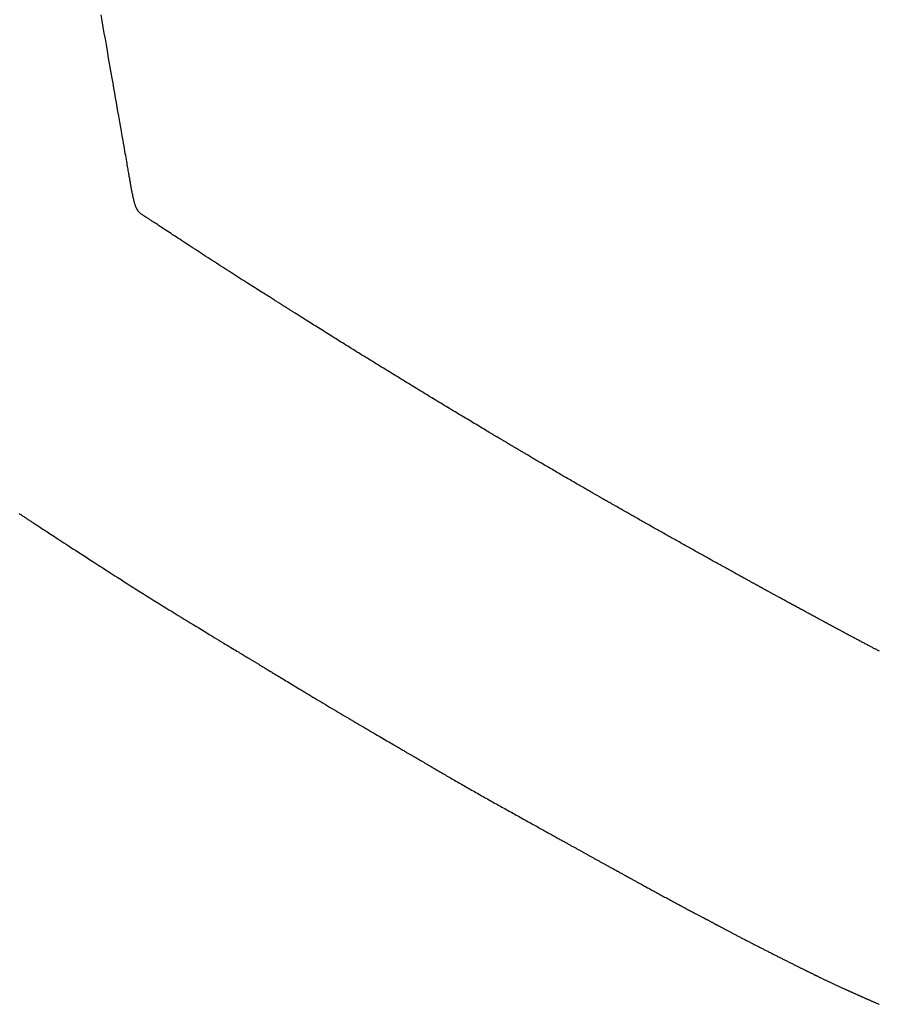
# Model space of a CAD drawing. Header units: millimetres. Extents: x -4577 to 1032787, y -66234 to 201209.
# Tile 126 of 256: x 4373.47 to 4375.92, y -8949.46 to -8946.66. Entities that reach past the tile are written whole.
import ezdxf

# ---------------------------------------------------------------- set-up
doc = ezdxf.new("R2010")
doc.units = ezdxf.units.MM
doc.linetypes.add('510_5_2OG_ELT_1004$0$11-07-22_DS_2OG$0$AUSGEZOGEN', pattern=[0])
doc.layers.add('510_5_2OG_ELT_1004$0$11-07-22_DS_2OG$0$EBENE_1', color=8, linetype='510_5_2OG_ELT_1004$0$11-07-22_DS_2OG$0$AUSGEZOGEN')

# ---------------------------------------------------------------- blocks, each defined once
blk = doc.blocks.new('510_5_2OG_ELT_1004')
at = {"layer": '510_5_2OG_ELT_1004$0$11-07-22_DS_2OG$0$EBENE_1'}
for points in [[(4373.4707, -8948.0126), (4373.4729, -8948.0141), (4373.4751, -8948.0155), (4373.4773, -8948.0169), (4373.4794, -8948.0183), (4373.4815, -8948.0197), (4373.4836, -8948.021), (4373.4856, -8948.0223), (4373.4876, -8948.0236), (4373.4896, -8948.0249), (4373.4916, -8948.0262), (4373.4935, -8948.0275), (4373.4955, -8948.0288), (4373.4975, -8948.0301), (4373.4996, -8948.0315), (4373.5016, -8948.0328), (4373.5037, -8948.0342), (4373.5059, -8948.0356), (4373.5081, -8948.037), (4373.5104, -8948.0385), (4373.5127, -8948.04), (4373.5151, -8948.0416), (4373.5176, -8948.0432), (4373.5202, -8948.0449), (4373.5229, -8948.0467), (4373.5257, -8948.0485), (4373.5287, -8948.0504), (4373.5317, -8948.0524), (4373.5349, -8948.0545), (4373.5382, -8948.0566), (4373.5417, -8948.0589), (4373.5454, -8948.0613), (4373.5492, -8948.0637), (4373.5531, -8948.0663), (4373.5573, -8948.069), (4373.5616, -8948.0719), (4373.5662, -8948.0748), (4373.5709, -8948.0779), (4373.5759, -8948.0811), (4373.581, -8948.0845), (4373.5864, -8948.088), (4373.5921, -8948.0917), (4373.5979, -8948.0955), (4373.604, -8948.0995), (4373.6103, -8948.1036), (4373.6168, -8948.1078), (4373.6235, -8948.1122), (4373.6304, -8948.1167), (4373.6375, -8948.1213), (4373.6447, -8948.126), (4373.6521, -8948.1308), (4373.6597, -8948.1357), (4373.6674, -8948.1407), (4373.6753, -8948.1458), (4373.6833, -8948.1509), (4373.6915, -8948.1562), (4373.6997, -8948.1615), (4373.7081, -8948.1669), (4373.7165, -8948.1723), (4373.7251, -8948.1778), (4373.7338, -8948.1834), (4373.7425, -8948.189), (4373.7513, -8948.1946), (4373.7602, -8948.2003), (4373.7692, -8948.206), (4373.7782, -8948.2117), (4373.7872, -8948.2174), (4373.7963, -8948.2232), (4373.8054, -8948.2289), (4373.8146, -8948.2347), (4373.8237, -8948.2404), (4373.8329, -8948.2462), (4373.842, -8948.2519), (4373.8511, -8948.2576), (4373.8603, -8948.2633), (4373.8694, -8948.269), (4373.8784, -8948.2746), (4373.8874, -8948.2801), (4373.8964, -8948.2857), (4373.9053, -8948.2912), (4373.9141, -8948.2966), (4373.9228, -8948.302), (4373.9315, -8948.3073), (4373.94, -8948.3125), (4373.9484, -8948.3177), (4373.9568, -8948.3228), (4373.965, -8948.3278), (4373.973, -8948.3327), (4373.981, -8948.3375), (4373.9887, -8948.3423), (4373.9963, -8948.3469), (4374.0038, -8948.3514), (4374.011, -8948.3558), (4374.0181, -8948.3601), (4374.025, -8948.3643), (4374.0317, -8948.3683), (4374.0382, -8948.3723), (4374.0444, -8948.376), (4374.0504, -8948.3797), (4374.0562, -8948.3832), (4374.0617, -8948.3865), (4374.067, -8948.3897), (4374.072, -8948.3928), (4374.0768, -8948.3957), (4374.0814, -8948.3984), (4374.0857, -8948.401), (4374.0899, -8948.4035), (4374.0938, -8948.4059), (4374.0975, -8948.4082), (4374.101, -8948.4103), (4374.1044, -8948.4123), (4374.1076, -8948.4142), (4374.1106, -8948.4161), (4374.1135, -8948.4178), (4374.1162, -8948.4195), (4374.1188, -8948.421), (4374.1212, -8948.4225), (4374.1236, -8948.4239), (4374.1258, -8948.4253), (4374.1279, -8948.4266), (4374.13, -8948.4278), (4374.1319, -8948.429), (4374.1338, -8948.4301), (4374.1356, -8948.4312), (4374.1373, -8948.4322), (4374.139, -8948.4333), (4374.1407, -8948.4343), (4374.1423, -8948.4352), (4374.1439, -8948.4362), (4374.1454, -8948.4371), (4374.147, -8948.4381), (4374.1486, -8948.439), (4374.1501, -8948.44), (4374.1517, -8948.4409), (4374.1533, -8948.4419), (4374.1549, -8948.4429), (4374.1565, -8948.4439), (4374.1582, -8948.4449), (4374.1599, -8948.4459), (4374.1617, -8948.447), (4374.1635, -8948.448), (4374.1653, -8948.4492), (4374.1672, -8948.4503), (4374.1691, -8948.4515), (4374.1712, -8948.4527), (4374.1733, -8948.454), (4374.1754, -8948.4553), (4374.1777, -8948.4567), (4374.18, -8948.4581), (4374.1825, -8948.4595), (4374.185, -8948.4611), (4374.1876, -8948.4627), (4374.1903, -8948.4643), (4374.1932, -8948.466), (4374.1961, -8948.4678), (4374.1992, -8948.4697), (4374.2024, -8948.4716), (4374.2058, -8948.4736), (4374.2093, -8948.4757), (4374.2129, -8948.4779), (4374.2167, -8948.4802), (4374.2206, -8948.4826), (4374.2246, -8948.485), (4374.2288, -8948.4876), (4374.2332, -8948.4902), (4374.2377, -8948.4929), (4374.2423, -8948.4957), (4374.247, -8948.4986), (4374.2518, -8948.5015), (4374.2568, -8948.5045), (4374.2619, -8948.5075), (4374.267, -8948.5106), (4374.2723, -8948.5138), (4374.2776, -8948.517), (4374.2831, -8948.5203), (4374.2886, -8948.5237), (4374.2942, -8948.527), (4374.2999, -8948.5304), (4374.3056, -8948.5339), (4374.3114, -8948.5374), (4374.3173, -8948.5409), (4374.3232, -8948.5444), (4374.3291, -8948.548), (4374.3351, -8948.5516), (4374.3412, -8948.5552), (4374.3472, -8948.5588), (4374.3533, -8948.5625), (4374.3594, -8948.5661), (4374.3656, -8948.5698), (4374.3717, -8948.5734), (4374.3779, -8948.5771), (4374.384, -8948.5807), (4374.3902, -8948.5844), (4374.3963, -8948.588), (4374.4024, -8948.5916), (4374.4085, -8948.5952), (4374.4146, -8948.5988), (4374.4207, -8948.6024), (4374.4267, -8948.6059), (4374.4326, -8948.6095), (4374.4386, -8948.6129), (4374.4444, -8948.6164), (4374.4502, -8948.6198), (4374.4559, -8948.6232), (4374.4616, -8948.6265), (4374.4672, -8948.6298), (4374.4727, -8948.633), (4374.4781, -8948.6361), (4374.4834, -8948.6393), (4374.4886, -8948.6423), (4374.4937, -8948.6453), (4374.4987, -8948.6482), (4374.5035, -8948.651), (4374.5083, -8948.6538), (4374.5129, -8948.6565), (4374.5173, -8948.6591), (4374.5217, -8948.6616), (4374.5259, -8948.6641), (4374.5299, -8948.6664), (4374.5338, -8948.6687), (4374.5375, -8948.6709), (4374.541, -8948.6729), (4374.5444, -8948.6749), (4374.5476, -8948.6768), (4374.5507, -8948.6786), (4374.5536, -8948.6803), (4374.5563, -8948.6819), (4374.559, -8948.6834), (4374.5615, -8948.6849), (4374.5639, -8948.6863), (4374.5661, -8948.6876), (4374.5683, -8948.6888), (4374.5703, -8948.69), (4374.5722, -8948.6912), (4374.5741, -8948.6922), (4374.5758, -8948.6933), (4374.5775, -8948.6942), (4374.5791, -8948.6951), (4374.5806, -8948.696), (4374.582, -8948.6969), (4374.5834, -8948.6977), (4374.5847, -8948.6984), (4374.586, -8948.6992), (4374.5872, -8948.6999), (4374.5884, -8948.7006), (4374.5895, -8948.7013), (4374.5907, -8948.7019), (4374.5918, -8948.7026), (4374.5928, -8948.7032), (4374.5939, -8948.7038), (4374.595, -8948.7044), (4374.596, -8948.7051), (4374.5971, -8948.7057), (4374.5982, -8948.7063), (4374.5993, -8948.7069), (4374.6004, -8948.7076), (4374.6015, -8948.7082), (4374.6026, -8948.7089), (4374.6038, -8948.7096), (4374.6049, -8948.7103), (4374.6062, -8948.711), (4374.6074, -8948.7117), (4374.6087, -8948.7124), (4374.61, -8948.7132), (4374.6114, -8948.714), (4374.6128, -8948.7148), (4374.6143, -8948.7157), (4374.6158, -8948.7166), (4374.6173, -8948.7175), (4374.619, -8948.7184), (4374.6207, -8948.7194), (4374.6224, -8948.7205), (4374.6243, -8948.7215), (4374.6262, -8948.7226), (4374.6282, -8948.7238), (4374.6302, -8948.725), (4374.6324, -8948.7263), (4374.6346, -8948.7276), (4374.6369, -8948.7289), (4374.6393, -8948.7303), (4374.6418, -8948.7318), (4374.6444, -8948.7333), (4374.6471, -8948.7349), (4374.6499, -8948.7365), (4374.6528, -8948.7382), (4374.6558, -8948.7399), (4374.6589, -8948.7417), (4374.662, -8948.7436), (4374.6652, -8948.7454), (4374.6685, -8948.7473), (4374.6719, -8948.7493), (4374.6753, -8948.7513), (4374.6788, -8948.7533), (4374.6823, -8948.7554), (4374.6859, -8948.7575), (4374.6896, -8948.7596), (4374.6933, -8948.7618), (4374.6971, -8948.7639), (4374.7009, -8948.7661), (4374.7047, -8948.7684), (4374.7086, -8948.7706), (4374.7125, -8948.7729), (4374.7165, -8948.7751), (4374.7204, -8948.7774), (4374.7244, -8948.7797), (4374.7285, -8948.782), (4374.7325, -8948.7843), (4374.7366, -8948.7867), (4374.7406, -8948.789), (4374.7447, -8948.7913), (4374.7488, -8948.7937), (4374.7529, -8948.796), (4374.7569, -8948.7983), (4374.761, -8948.8006), (4374.7651, -8948.8029), (4374.7692, -8948.8053), (4374.7733, -8948.8076), (4374.7774, -8948.8099), (4374.7815, -8948.8122), (4374.7855, -8948.8145), (4374.7896, -8948.8168), (4374.7937, -8948.8191), (4374.7978, -8948.8214), (4374.8019, -8948.8237), (4374.806, -8948.826), (4374.8101, -8948.8283), (4374.8142, -8948.8306), (4374.8183, -8948.8329), (4374.8224, -8948.8352), (4374.8265, -8948.8375), (4374.8306, -8948.8397), (4374.8347, -8948.842), (4374.8388, -8948.8443), (4374.8429, -8948.8466), (4374.847, -8948.8489), (4374.8511, -8948.8512), (4374.8552, -8948.8535), (4374.8593, -8948.8558), (4374.8634, -8948.858), (4374.8675, -8948.8603), (4374.8716, -8948.8626), (4374.8757, -8948.8649), (4374.8798, -8948.8672), (4374.8839, -8948.8695), (4374.888, -8948.8717), (4374.8921, -8948.874), (4374.8961, -8948.8763), (4374.9002, -8948.8785), (4374.9042, -8948.8808), (4374.9082, -8948.883), (4374.9122, -8948.8852), (4374.9162, -8948.8874), (4374.9201, -8948.8896), (4374.9241, -8948.8918), (4374.9279, -8948.894), (4374.9318, -8948.8961), (4374.9356, -8948.8982), (4374.9394, -8948.9003), (4374.9431, -8948.9024), (4374.9468, -8948.9045), (4374.9504, -8948.9065), (4374.954, -8948.9085), (4374.9575, -8948.9105), (4374.961, -8948.9124), (4374.9645, -8948.9143), (4374.9678, -8948.9162), (4374.9711, -8948.918), (4374.9744, -8948.9198), (4374.9776, -8948.9216), (4374.9807, -8948.9233), (4374.9837, -8948.925), (4374.9867, -8948.9267), (4374.9896, -8948.9283), (4374.9924, -8948.9299), (4374.9952, -8948.9314), (4374.9979, -8948.9329), (4375.0005, -8948.9344), (4375.0031, -8948.9358), (4375.0056, -8948.9372), (4375.0081, -8948.9386), (4375.0105, -8948.9399), (4375.0129, -8948.9413), (4375.0152, -8948.9425), (4375.0175, -8948.9438), (4375.0197, -8948.9451), (4375.0219, -8948.9463), (4375.0241, -8948.9475), (4375.0262, -8948.9487), (4375.0283, -8948.9498), (4375.0304, -8948.951), (4375.0324, -8948.9521), (4375.0345, -8948.9532), (4375.0365, -8948.9543), (4375.0384, -8948.9554), (4375.0404, -8948.9565), (4375.0423, -8948.9576), (4375.0443, -8948.9587), (4375.0462, -8948.9598), (4375.0481, -8948.9608), (4375.05, -8948.9619), (4375.0519, -8948.9629), (4375.0538, -8948.964), (4375.0558, -8948.9651), (4375.0577, -8948.9661), (4375.0596, -8948.9672), (4375.0615, -8948.9682), (4375.0634, -8948.9693), (4375.0653, -8948.9704), (4375.0672, -8948.9714), (4375.0691, -8948.9725), (4375.071, -8948.9735), (4375.0729, -8948.9746), (4375.0748, -8948.9757), (4375.0768, -8948.9767), (4375.0787, -8948.9778), (4375.0806, -8948.9788), (4375.0825, -8948.9799), (4375.0844, -8948.9809), (4375.0863, -8948.982), (4375.0882, -8948.9831), (4375.0901, -8948.9841), (4375.092, -8948.9852), (4375.0939, -8948.9862), (4375.0958, -8948.9873), (4375.0978, -8948.9883), (4375.0997, -8948.9894), (4375.1016, -8948.9905), (4375.1035, -8948.9915), (4375.1054, -8948.9926), (4375.1073, -8948.9936), (4375.1092, -8948.9947), (4375.1111, -8948.9957), (4375.113, -8948.9968), (4375.1149, -8948.9978), (4375.1168, -8948.9989), (4375.1187, -8948.9999), (4375.1206, -8949.001), (4375.1225, -8949.002), (4375.1244, -8949.0031), (4375.1263, -8949.0041), (4375.1281, -8949.0051), (4375.13, -8949.0061), (4375.1318, -8949.0071), (4375.1336, -8949.0081), (4375.1354, -8949.0091), (4375.1372, -8949.0101), (4375.1389, -8949.011), (4375.1406, -8949.012), (4375.1424, -8949.0129), (4375.144, -8949.0139), (4375.1457, -8949.0148), (4375.1474, -8949.0157), (4375.149, -8949.0166), (4375.1505, -8949.0174), (4375.1521, -8949.0183), (4375.1536, -8949.0191), (4375.1551, -8949.0199), (4375.1566, -8949.0207), (4375.158, -8949.0215), (4375.1594, -8949.0223), (4375.1607, -8949.023), (4375.162, -8949.0237), (4375.1633, -8949.0244), (4375.1645, -8949.0251), (4375.1657, -8949.0258), (4375.1669, -8949.0264), (4375.168, -8949.027), (4375.1691, -8949.0276), (4375.1702, -8949.0282), (4375.1712, -8949.0288), (4375.1722, -8949.0293), (4375.1732, -8949.0299), (4375.1742, -8949.0304), (4375.1751, -8949.0309), (4375.176, -8949.0314), (4375.1778, -8949.0324), (4375.1795, -8949.0333), (4375.1811, -8949.0342), (4375.1827, -8949.0351), (4375.1842, -8949.0359), (4375.1857, -8949.0368), (4375.1872, -8949.0376), (4375.1887, -8949.0384), (4375.1902, -8949.0392), (4375.1917, -8949.04), (4375.1932, -8949.0409), (4375.1948, -8949.0418), (4375.1966, -8949.0427), (4375.1975, -8949.0432), (4375.1984, -8949.0437), (4375.1994, -8949.0443), (4375.2004, -8949.0448), (4375.2014, -8949.0454), (4375.2025, -8949.046), (4375.2036, -8949.0466), (4375.2048, -8949.0473), (4375.2061, -8949.0479), (4375.2074, -8949.0487), (4375.2087, -8949.0494), (4375.2101, -8949.0502), (4375.2116, -8949.051), (4375.2132, -8949.0518), (4375.2148, -8949.0527), (4375.2165, -8949.0537), (4375.2183, -8949.0546), (4375.2201, -8949.0557), (4375.222, -8949.0567), (4375.2241, -8949.0578), (4375.2262, -8949.059), (4375.2284, -8949.0602), (4375.2306, -8949.0614), (4375.233, -8949.0627), (4375.2354, -8949.0641), (4375.2379, -8949.0654), (4375.2405, -8949.0669), (4375.2431, -8949.0683), (4375.2459, -8949.0698), (4375.2486, -8949.0713), (4375.2514, -8949.0729), (4375.2543, -8949.0744), (4375.2573, -8949.076), (4375.2603, -8949.0777), (4375.2633, -8949.0793), (4375.2664, -8949.081), (4375.2695, -8949.0827), (4375.2727, -8949.0845), (4375.2759, -8949.0862), (4375.2791, -8949.088), (4375.2824, -8949.0897), (4375.2856, -8949.0915), (4375.289, -8949.0933), (4375.2923, -8949.0951), (4375.2956, -8949.097), (4375.299, -8949.0988), (4375.3024, -8949.1006), (4375.3058, -8949.1025), (4375.3092, -8949.1043), (4375.3126, -8949.1061), (4375.316, -8949.108), (4375.3194, -8949.1098), (4375.3228, -8949.1116), (4375.3261, -8949.1135), (4375.3295, -8949.1153), (4375.3329, -8949.1171), (4375.3362, -8949.1189), (4375.3395, -8949.1206), (4375.3428, -8949.1224), (4375.3461, -8949.1242), (4375.3494, -8949.1259), (4375.3526, -8949.1276), (4375.3558, -8949.1293), (4375.3589, -8949.131), (4375.362, -8949.1326), (4375.365, -8949.1343), (4375.368, -8949.1359), (4375.371, -8949.1375), (4375.3739, -8949.139), (4375.3767, -8949.1405), (4375.3795, -8949.142), (4375.3823, -8949.1434), (4375.3849, -8949.1449), (4375.3875, -8949.1462), (4375.39, -8949.1476), (4375.3925, -8949.1489), (4375.3948, -8949.1501), (4375.3971, -8949.1513), (4375.3993, -8949.1525), (4375.4014, -8949.1536), (4375.4035, -8949.1547), (4375.4054, -8949.1557), (4375.4073, -8949.1567), (4375.4091, -8949.1577), (4375.4108, -8949.1586), (4375.4124, -8949.1594), (4375.4139, -8949.1603), (4375.4154, -8949.1611), (4375.4169, -8949.1618), (4375.4182, -8949.1625), (4375.4195, -8949.1632), (4375.4208, -8949.1639), (4375.4219, -8949.1645), (4375.4231, -8949.1651), (4375.4242, -8949.1657), (4375.4252, -8949.1663), (4375.4262, -8949.1668), (4375.4272, -8949.1673), (4375.4281, -8949.1678), (4375.4299, -8949.1687), (4375.4316, -8949.1696), (4375.4331, -8949.1705), (4375.4346, -8949.1713), (4375.4361, -8949.1721), (4375.4376, -8949.1728), (4375.4391, -8949.1736), (4375.4406, -8949.1744), (4375.4421, -8949.1752), (4375.4437, -8949.176), (4375.4453, -8949.1769), (4375.4479, -8949.1783), (4375.4487, -8949.1788), (4375.4497, -8949.1792), (4375.4506, -8949.1797), (4375.4516, -8949.1803), (4375.4526, -8949.1808), (4375.4536, -8949.1813), (4375.4547, -8949.1819), (4375.4558, -8949.1825), (4375.4569, -8949.1831), (4375.4581, -8949.1837), (4375.4593, -8949.1843), (4375.4605, -8949.185), (4375.4618, -8949.1857), (4375.4631, -8949.1864), (4375.4645, -8949.1871), (4375.4659, -8949.1879), (4375.4674, -8949.1886), (4375.4689, -8949.1894), (4375.4704, -8949.1903), (4375.472, -8949.1911), (4375.4737, -8949.192), (4375.4753, -8949.1929), (4375.477, -8949.1938), (4375.4788, -8949.1947), (4375.4806, -8949.1956), (4375.4824, -8949.1966), (4375.4842, -8949.1976), (4375.4861, -8949.1986), (4375.488, -8949.1996), (4375.4899, -8949.2006), (4375.4919, -8949.2016), (4375.4939, -8949.2027), (4375.4959, -8949.2037), (4375.4979, -8949.2048), (4375.5, -8949.2059), (4375.502, -8949.207), (4375.5041, -8949.2081), (4375.5062, -8949.2092), (4375.5083, -8949.2103), (4375.5104, -8949.2114), (4375.5125, -8949.2125), (4375.5147, -8949.2136), (4375.5168, -8949.2147), (4375.5189, -8949.2158), (4375.5211, -8949.217), (4375.5232, -8949.2181), (4375.5254, -8949.2192), (4375.5275, -8949.2203), (4375.5297, -8949.2214), (4375.5319, -8949.2225), (4375.534, -8949.2237), (4375.5362, -8949.2248), (4375.5383, -8949.2259), (4375.5405, -8949.227), (4375.5426, -8949.2281), (4375.5448, -8949.2292), (4375.5469, -8949.2303), (4375.5491, -8949.2314), (4375.5513, -8949.2325), (4375.5534, -8949.2337), (4375.5556, -8949.2348), (4375.5577, -8949.2359), (4375.5599, -8949.237), (4375.5621, -8949.2381), (4375.5642, -8949.2392), (4375.5664, -8949.2403), (4375.5685, -8949.2414), (4375.5707, -8949.2425), (4375.5729, -8949.2436), (4375.575, -8949.2447), (4375.5772, -8949.2458), (4375.5793, -8949.2469), (4375.5815, -8949.248), (4375.5837, -8949.2491), (4375.5858, -8949.2502), (4375.588, -8949.2513), (4375.5901, -8949.2524), (4375.5923, -8949.2535), (4375.5945, -8949.2546), (4375.5966, -8949.2557), (4375.5988, -8949.2568), (4375.6009, -8949.2579), (4375.6031, -8949.259), (4375.6053, -8949.2601), (4375.6074, -8949.2612), (4375.6096, -8949.2623), (4375.6118, -8949.2634), (4375.6139, -8949.2645), (4375.6161, -8949.2656), (4375.6182, -8949.2667), (4375.6204, -8949.2678), (4375.6226, -8949.2689), (4375.6247, -8949.27), (4375.6269, -8949.2711), (4375.6291, -8949.2722), (4375.6312, -8949.2733), (4375.6334, -8949.2744), (4375.6356, -8949.2755), (4375.6377, -8949.2766), (4375.6399, -8949.2777), (4375.642, -8949.2788), (4375.6442, -8949.2799), (4375.6464, -8949.281), (4375.6485, -8949.282), (4375.6507, -8949.2831), (4375.6529, -8949.2842), (4375.6551, -8949.2853), (4375.6572, -8949.2864), (4375.6594, -8949.2875), (4375.6615, -8949.2885), (4375.6637, -8949.2896), (4375.6658, -8949.2907), (4375.6679, -8949.2917), (4375.67, -8949.2928), (4375.6721, -8949.2938), (4375.6742, -8949.2949), (4375.6762, -8949.2959), (4375.6783, -8949.2969), (4375.6803, -8949.2979), (4375.6822, -8949.2988), (4375.6842, -8949.2998), (4375.6861, -8949.3007), (4375.6879, -8949.3017), (4375.6897, -8949.3026), (4375.6915, -8949.3034), (4375.6933, -8949.3043), (4375.6949, -8949.3051), (4375.6966, -8949.306), (4375.6982, -8949.3067), (4375.6997, -8949.3075), (4375.7012, -8949.3082), (4375.7026, -8949.3089), (4375.704, -8949.3096), (4375.7053, -8949.3103), (4375.7066, -8949.3109), (4375.7077, -8949.3115), (4375.7088, -8949.312), (4375.7099, -8949.3125), (4375.7109, -8949.313), (4375.7126, -8949.3139), (4375.7142, -8949.3146), (4375.7155, -8949.3153), (4375.7166, -8949.3158), (4375.7184, -8949.3167), (4375.7204, -8949.3177), (4375.7214, -8949.3182), (4375.7225, -8949.3187), (4375.7234, -8949.3192), (4375.7257, -8949.3203), (4375.7267, -8949.3208), (4375.728, -8949.3214), (4375.7294, -8949.3221), (4375.7319, -8949.3234), (4375.7328, -8949.3238), (4375.7338, -8949.3243), (4375.7349, -8949.3249), (4375.736, -8949.3254), (4375.7372, -8949.326), (4375.7385, -8949.3266), (4375.7398, -8949.3273), (4375.7411, -8949.3279), (4375.7425, -8949.3286), (4375.744, -8949.3293), (4375.7455, -8949.3301), (4375.747, -8949.3308), (4375.7486, -8949.3316), (4375.7502, -8949.3324), (4375.7519, -8949.3332), (4375.7536, -8949.334), (4375.7553, -8949.3349), (4375.757, -8949.3357), (4375.7588, -8949.3366), (4375.7606, -8949.3375), (4375.7625, -8949.3383), (4375.7644, -8949.3392), (4375.7662, -8949.3402), (4375.7681, -8949.3411), (4375.7701, -8949.342), (4375.772, -8949.3429), (4375.774, -8949.3439), (4375.7759, -8949.3448), (4375.7779, -8949.3457), (4375.7799, -8949.3467), (4375.7819, -8949.3476), (4375.7839, -8949.3485), (4375.7858, -8949.3495), (4375.7878, -8949.3504), (4375.7898, -8949.3513), (4375.7918, -8949.3522), (4375.7938, -8949.3532), (4375.7957, -8949.3541), (4375.7977, -8949.355), (4375.7996, -8949.3558), (4375.8016, -8949.3567), (4375.8035, -8949.3576), (4375.8054, -8949.3585), (4375.8072, -8949.3593), (4375.8091, -8949.3602), (4375.8109, -8949.361), (4375.8127, -8949.3618), (4375.8144, -8949.3626), (4375.8162, -8949.3634), (4375.8179, -8949.3641), (4375.8195, -8949.3649), (4375.8211, -8949.3656), (4375.8227, -8949.3663), (4375.8242, -8949.367), (4375.8257, -8949.3677), (4375.8272, -8949.3683), (4375.8286, -8949.3689), (4375.8299, -8949.3695), (4375.8312, -8949.3701), (4375.8324, -8949.3707), (4375.8336, -8949.3712), (4375.8347, -8949.3717), (4375.8358, -8949.3721), (4375.8368, -8949.3726), (4375.8386, -8949.3734), (4375.8402, -8949.3741), (4375.8417, -8949.3748), (4375.8429, -8949.3753), (4375.844, -8949.3758), (4375.8457, -8949.3766), (4375.847, -8949.3771), (4375.8487, -8949.3779), (4375.851, -8949.3789), (4375.8521, -8949.3794), (4375.8537, -8949.3801), (4375.8546, -8949.3805), (4375.8557, -8949.381), (4375.8569, -8949.3816), (4375.8583, -8949.3822), (4375.8598, -8949.3829), (4375.8616, -8949.3836), (4375.8625, -8949.3841), (4375.8635, -8949.3845), (4375.8646, -8949.385), (4375.8657, -8949.3854), (4375.8668, -8949.386), (4375.868, -8949.3865), (4375.8692, -8949.387), (4375.8704, -8949.3876), (4375.8717, -8949.3881), (4375.873, -8949.3887), (4375.8744, -8949.3893), (4375.8758, -8949.3899), (4375.8772, -8949.3906), (4375.8786, -8949.3912), (4375.8801, -8949.3919), (4375.8816, -8949.3925), (4375.8831, -8949.3932), (4375.8847, -8949.3939), (4375.8862, -8949.3946), (4375.8878, -8949.3952), (4375.8894, -8949.3959), (4375.891, -8949.3967), (4375.8927, -8949.3974), (4375.8943, -8949.3981), (4375.8959, -8949.3988), (4375.8976, -8949.3995), (4375.8993, -8949.4002), (4375.9009, -8949.401), (4375.9026, -8949.4017), (4375.9043, -8949.4024), (4375.906, -8949.4031), (4375.9077, -8949.4039), (4375.9093, -8949.4046), (4375.911, -8949.4053), (4375.9127, -8949.406), (4375.9144, -8949.4067), (4375.9161, -8949.4075)], [(4375.9164, -8948.4037), (4375.9151, -8948.403), (4375.9138, -8948.4023), (4375.9124, -8948.4016), (4375.9109, -8948.4008), (4375.9094, -8948.4), (4375.9078, -8948.3992), (4375.9062, -8948.3983), (4375.9045, -8948.3974), (4375.9027, -8948.3965), (4375.9009, -8948.3956), (4375.899, -8948.3946), (4375.8971, -8948.3936), (4375.8951, -8948.3925), (4375.8931, -8948.3915), (4375.8911, -8948.3904), (4375.889, -8948.3893), (4375.8869, -8948.3882), (4375.8847, -8948.3871), (4375.8826, -8948.386), (4375.8804, -8948.3848), (4375.8781, -8948.3836), (4375.8759, -8948.3824), (4375.8736, -8948.3812), (4375.8713, -8948.38), (4375.869, -8948.3788), (4375.8666, -8948.3776), (4375.8643, -8948.3763), (4375.862, -8948.3751), (4375.8596, -8948.3739), (4375.8572, -8948.3726), (4375.8549, -8948.3714), (4375.8525, -8948.3701), (4375.8502, -8948.3689), (4375.8478, -8948.3676), (4375.8455, -8948.3664), (4375.8431, -8948.3651), (4375.8408, -8948.3639), (4375.8385, -8948.3627), (4375.8362, -8948.3614), (4375.8339, -8948.3602), (4375.8317, -8948.359), (4375.8295, -8948.3578), (4375.8273, -8948.3567), (4375.8251, -8948.3555), (4375.8229, -8948.3543), (4375.8208, -8948.3532), (4375.8188, -8948.3521), (4375.8167, -8948.351), (4375.8147, -8948.3499), (4375.8128, -8948.3489), (4375.8109, -8948.3479), (4375.809, -8948.3469), (4375.8072, -8948.3459), (4375.8054, -8948.3449), (4375.8037, -8948.344), (4375.8021, -8948.3431), (4375.8005, -8948.3423), (4375.7989, -8948.3415), (4375.7975, -8948.3407), (4375.7961, -8948.3399), (4375.7947, -8948.3392), (4375.7934, -8948.3385), (4375.7922, -8948.3379), (4375.7911, -8948.3373), (4375.79, -8948.3367), (4375.789, -8948.3361), (4375.7881, -8948.3356), (4375.7863, -8948.3347), (4375.7848, -8948.3339), (4375.7834, -8948.3331), (4375.7823, -8948.3325), (4375.7812, -8948.3319), (4375.7795, -8948.331), (4375.7782, -8948.3303), (4375.7771, -8948.3297), (4375.7761, -8948.3292), (4375.775, -8948.3286), (4375.7728, -8948.3274), (4375.7718, -8948.3268), (4375.7706, -8948.3262), (4375.7693, -8948.3255), (4375.7668, -8948.3242), (4375.7659, -8948.3237), (4375.7649, -8948.3232), (4375.7639, -8948.3226), (4375.7628, -8948.322), (4375.7616, -8948.3214), (4375.7603, -8948.3207), (4375.7589, -8948.32), (4375.7575, -8948.3192), (4375.756, -8948.3184), (4375.7544, -8948.3175), (4375.7527, -8948.3166), (4375.7509, -8948.3157), (4375.7491, -8948.3147), (4375.7472, -8948.3136), (4375.7452, -8948.3126), (4375.7431, -8948.3115), (4375.741, -8948.3103), (4375.7388, -8948.3091), (4375.7366, -8948.3079), (4375.7343, -8948.3067), (4375.7319, -8948.3054), (4375.7295, -8948.3041), (4375.727, -8948.3028), (4375.7245, -8948.3014), (4375.722, -8948.3), (4375.7194, -8948.2986), (4375.7167, -8948.2972), (4375.7141, -8948.2958), (4375.7114, -8948.2943), (4375.7086, -8948.2929), (4375.7059, -8948.2914), (4375.7031, -8948.2899), (4375.7003, -8948.2884), (4375.6975, -8948.2868), (4375.6947, -8948.2853), (4375.6919, -8948.2838), (4375.689, -8948.2822), (4375.6862, -8948.2807), (4375.6833, -8948.2791), (4375.6805, -8948.2776), (4375.6776, -8948.276), (4375.6748, -8948.2745), (4375.6719, -8948.2729), (4375.6691, -8948.2714), (4375.6663, -8948.2699), (4375.6635, -8948.2683), (4375.6607, -8948.2668), (4375.658, -8948.2653), (4375.6552, -8948.2638), (4375.6525, -8948.2623), (4375.6498, -8948.2609), (4375.6472, -8948.2594), (4375.6446, -8948.258), (4375.642, -8948.2566), (4375.6394, -8948.2552), (4375.6369, -8948.2538), (4375.6345, -8948.2524), (4375.632, -8948.2511), (4375.6297, -8948.2498), (4375.6274, -8948.2485), (4375.6251, -8948.2473), (4375.6229, -8948.2461), (4375.6207, -8948.2449), (4375.6186, -8948.2437), (4375.6166, -8948.2426), (4375.6146, -8948.2416), (4375.6127, -8948.2405), (4375.6109, -8948.2395), (4375.6092, -8948.2385), (4375.6075, -8948.2376), (4375.6059, -8948.2367), (4375.6043, -8948.2359), (4375.6029, -8948.2351), (4375.6015, -8948.2343), (4375.6001, -8948.2336), (4375.5988, -8948.2329), (4375.5976, -8948.2322), (4375.5964, -8948.2316), (4375.5953, -8948.2309), (4375.5943, -8948.2304), (4375.5932, -8948.2298), (4375.5923, -8948.2293), (4375.5913, -8948.2288), (4375.5896, -8948.2278), (4375.588, -8948.2269), (4375.5865, -8948.2261), (4375.5851, -8948.2253), (4375.5838, -8948.2246), (4375.5826, -8948.2239), (4375.5814, -8948.2233), (4375.5802, -8948.2226), (4375.579, -8948.222), (4375.5778, -8948.2213), (4375.5765, -8948.2206), (4375.5752, -8948.2199), (4375.5738, -8948.2191), (4375.5713, -8948.2178), (4375.5704, -8948.2173), (4375.5695, -8948.2168), (4375.5685, -8948.2162), (4375.5675, -8948.2157), (4375.5664, -8948.2151), (4375.5652, -8948.2144), (4375.564, -8948.2138), (4375.5628, -8948.213), (4375.5614, -8948.2123), (4375.56, -8948.2115), (4375.5585, -8948.2107), (4375.5569, -8948.2098), (4375.5553, -8948.2089), (4375.5535, -8948.208), (4375.5517, -8948.207), (4375.5498, -8948.2059), (4375.5477, -8948.2048), (4375.5456, -8948.2036), (4375.5434, -8948.2024), (4375.5411, -8948.2012), (4375.5387, -8948.1998), (4375.5362, -8948.1985), (4375.5337, -8948.1971), (4375.5311, -8948.1956), (4375.5283, -8948.1941), (4375.5256, -8948.1926), (4375.5227, -8948.191), (4375.5198, -8948.1894), (4375.5168, -8948.1878), (4375.5138, -8948.1861), (4375.5107, -8948.1844), (4375.5075, -8948.1827), (4375.5043, -8948.1809), (4375.5011, -8948.1791), (4375.4978, -8948.1773), (4375.4945, -8948.1755), (4375.4911, -8948.1736), (4375.4877, -8948.1718), (4375.4843, -8948.1699), (4375.4809, -8948.168), (4375.4774, -8948.1661), (4375.4739, -8948.1641), (4375.4704, -8948.1622), (4375.4669, -8948.1602), (4375.4634, -8948.1583), (4375.4598, -8948.1563), (4375.4563, -8948.1544), (4375.4528, -8948.1524), (4375.4492, -8948.1504), (4375.4457, -8948.1485), (4375.4422, -8948.1465), (4375.4386, -8948.1445), (4375.4351, -8948.1426), (4375.4316, -8948.1406), (4375.428, -8948.1386), (4375.4245, -8948.1367), (4375.421, -8948.1347), (4375.4174, -8948.1327), (4375.4139, -8948.1308), (4375.4104, -8948.1288), (4375.4068, -8948.1268), (4375.4033, -8948.1248), (4375.3998, -8948.1229), (4375.3963, -8948.1209), (4375.3927, -8948.1189), (4375.3892, -8948.1169), (4375.3857, -8948.115), (4375.3821, -8948.113), (4375.3786, -8948.111), (4375.3751, -8948.109), (4375.3716, -8948.1071), (4375.368, -8948.1051), (4375.3645, -8948.1031), (4375.361, -8948.1011), (4375.3575, -8948.0992), (4375.3539, -8948.0972), (4375.3504, -8948.0952), (4375.3469, -8948.0932), (4375.3433, -8948.0913), (4375.3398, -8948.0893), (4375.3363, -8948.0873), (4375.3328, -8948.0853), (4375.3292, -8948.0833), (4375.3257, -8948.0814), (4375.3222, -8948.0794), (4375.3187, -8948.0774), (4375.3151, -8948.0754), (4375.3116, -8948.0735), (4375.3081, -8948.0715), (4375.3046, -8948.0695), (4375.301, -8948.0675), (4375.2975, -8948.0655), (4375.294, -8948.0636), (4375.2905, -8948.0616), (4375.2869, -8948.0596), (4375.2834, -8948.0576), (4375.2799, -8948.0556), (4375.2764, -8948.0536), (4375.2728, -8948.0517), (4375.2693, -8948.0497), (4375.2658, -8948.0477), (4375.2623, -8948.0457), (4375.2588, -8948.0437), (4375.2552, -8948.0417), (4375.2517, -8948.0397), (4375.2482, -8948.0377), (4375.2447, -8948.0357), (4375.2412, -8948.0338), (4375.2376, -8948.0318), (4375.2341, -8948.0298), (4375.2306, -8948.0278), (4375.2272, -8948.0258), (4375.2237, -8948.0239), (4375.2203, -8948.0219), (4375.2169, -8948.02), (4375.2135, -8948.018), (4375.2101, -8948.0161), (4375.2068, -8948.0142), (4375.2035, -8948.0124), (4375.2003, -8948.0105), (4375.1971, -8948.0087), (4375.194, -8948.007), (4375.1909, -8948.0052), (4375.1879, -8948.0035), (4375.185, -8948.0018), (4375.1821, -8948.0002), (4375.1793, -8947.9986), (4375.1766, -8947.997), (4375.1739, -8947.9955), (4375.1713, -8947.994), (4375.1688, -8947.9926), (4375.1664, -8947.9912), (4375.1641, -8947.9899), (4375.1619, -8947.9886), (4375.1598, -8947.9874), (4375.1577, -8947.9862), (4375.1558, -8947.9851), (4375.154, -8947.9841), (4375.1523, -8947.9831), (4375.1507, -8947.9822), (4375.1492, -8947.9814), (4375.1478, -8947.9806), (4375.1465, -8947.9798), (4375.1453, -8947.9791), (4375.1442, -8947.9785), (4375.1431, -8947.9779), (4375.1422, -8947.9773), (4375.1404, -8947.9763), (4375.1389, -8947.9755), (4375.1377, -8947.9748), (4375.1358, -8947.9737), (4375.1345, -8947.973), (4375.1328, -8947.972), (4375.1318, -8947.9714), (4375.1305, -8947.9706), (4375.1295, -8947.9701), (4375.1284, -8947.9695), (4375.1271, -8947.9687), (4375.1255, -8947.9678), (4375.1246, -8947.9673), (4375.1236, -8947.9667), (4375.1225, -8947.9661), (4375.1214, -8947.9654), (4375.1201, -8947.9647), (4375.1188, -8947.964), (4375.1173, -8947.9631), (4375.1158, -8947.9622), (4375.1141, -8947.9613), (4375.1124, -8947.9603), (4375.1105, -8947.9592), (4375.1085, -8947.9581), (4375.1064, -8947.9569), (4375.1041, -8947.9556), (4375.1018, -8947.9542), (4375.0993, -8947.9528), (4375.0967, -8947.9513), (4375.0941, -8947.9498), (4375.0913, -8947.9482), (4375.0884, -8947.9466), (4375.0854, -8947.9449), (4375.0824, -8947.9431), (4375.0793, -8947.9413), (4375.0761, -8947.9395), (4375.0728, -8947.9376), (4375.0694, -8947.9357), (4375.066, -8947.9337), (4375.0625, -8947.9317), (4375.059, -8947.9297), (4375.0554, -8947.9276), (4375.0518, -8947.9255), (4375.0481, -8947.9234), (4375.0444, -8947.9213), (4375.0406, -8947.9191), (4375.0368, -8947.9169), (4375.033, -8947.9147), (4375.0291, -8947.9125), (4375.0253, -8947.9102), (4375.0214, -8947.908), (4375.0175, -8947.9057), (4375.0136, -8947.9034), (4375.0097, -8947.9012), (4375.0058, -8947.8989), (4375.0019, -8947.8966), (4374.998, -8947.8944), (4374.9942, -8947.8921), (4374.9903, -8947.8898), (4374.9865, -8947.8876), (4374.9827, -8947.8854), (4374.9789, -8947.8831), (4374.9751, -8947.8809), (4374.9714, -8947.8787), (4374.9677, -8947.8766), (4374.964, -8947.8744), (4374.9604, -8947.8723), (4374.9569, -8947.8702), (4374.9534, -8947.8681), (4374.9499, -8947.8661), (4374.9465, -8947.8641), (4374.9432, -8947.8621), (4374.9399, -8947.8602), (4374.9367, -8947.8583), (4374.9335, -8947.8564), (4374.9305, -8947.8546), (4374.9275, -8947.8528), (4374.9246, -8947.8511), (4374.9218, -8947.8495), (4374.9191, -8947.8478), (4374.9165, -8947.8463), (4374.9139, -8947.8448), (4374.9115, -8947.8433), (4374.9092, -8947.842), (4374.907, -8947.8406), (4374.9048, -8947.8394), (4374.9028, -8947.8382), (4374.9009, -8947.8371), (4374.8991, -8947.836), (4374.8973, -8947.8349), (4374.8957, -8947.834), (4374.8941, -8947.833), (4374.8926, -8947.8321), (4374.8912, -8947.8313), (4374.8899, -8947.8305), (4374.8886, -8947.8297), (4374.8874, -8947.829), (4374.8862, -8947.8283), (4374.8851, -8947.8277), (4374.8841, -8947.8271), (4374.8831, -8947.8265), (4374.8821, -8947.8259), (4374.8812, -8947.8254), (4374.8796, -8947.8244), (4374.878, -8947.8235), (4374.8765, -8947.8226), (4374.8751, -8947.8218), (4374.8738, -8947.821), (4374.8725, -8947.8202), (4374.8711, -8947.8194), (4374.8697, -8947.8186), (4374.8682, -8947.8177), (4374.8665, -8947.8167), (4374.8657, -8947.8161), (4374.8647, -8947.8156), (4374.8637, -8947.815), (4374.8627, -8947.8144), (4374.8615, -8947.8137), (4374.8604, -8947.813), (4374.8591, -8947.8123), (4374.8578, -8947.8115), (4374.8563, -8947.8106), (4374.8548, -8947.8097), (4374.8532, -8947.8088), (4374.8515, -8947.8078), (4374.8497, -8947.8067), (4374.8478, -8947.8055), (4374.8457, -8947.8043), (4374.8436, -8947.8031), (4374.8413, -8947.8017), (4374.8389, -8947.8003), (4374.8364, -8947.7988), (4374.8337, -8947.7972), (4374.8309, -8947.7955), (4374.8279, -8947.7938), (4374.8248, -8947.7919), (4374.8215, -8947.79), (4374.8181, -8947.788), (4374.8146, -8947.7859), (4374.811, -8947.7837), (4374.8072, -8947.7815), (4374.8034, -8947.7792), (4374.7994, -8947.7768), (4374.7953, -8947.7744), (4374.7911, -8947.7719), (4374.7868, -8947.7694), (4374.7825, -8947.7668), (4374.778, -8947.7641), (4374.7735, -8947.7614), (4374.7689, -8947.7587), (4374.7642, -8947.7559), (4374.7595, -8947.7531), (4374.7547, -8947.7502), (4374.7499, -8947.7473), (4374.745, -8947.7444), (4374.74, -8947.7415), (4374.7351, -8947.7385), (4374.7301, -8947.7355), (4374.725, -8947.7325), (4374.72, -8947.7294), (4374.7149, -8947.7264), (4374.7098, -8947.7233), (4374.7047, -8947.7202), (4374.6996, -8947.7172), (4374.6945, -8947.7141), (4374.6894, -8947.711), (4374.6843, -8947.7079), (4374.6792, -8947.7048), (4374.6741, -8947.7018), (4374.669, -8947.6987), (4374.6639, -8947.6956), (4374.6588, -8947.6925), (4374.6537, -8947.6894), (4374.6486, -8947.6863), (4374.6435, -8947.6832), (4374.6384, -8947.6801), (4374.6333, -8947.677), (4374.6283, -8947.6739), (4374.6232, -8947.6708), (4374.6181, -8947.6677), (4374.613, -8947.6646), (4374.6079, -8947.6615), (4374.6028, -8947.6583), (4374.5977, -8947.6552), (4374.5926, -8947.6521), (4374.5876, -8947.649), (4374.5825, -8947.6459), (4374.5774, -8947.6428), (4374.5723, -8947.6397), (4374.5672, -8947.6366), (4374.5622, -8947.6335), (4374.5571, -8947.6303), (4374.552, -8947.6272), (4374.5469, -8947.6241), (4374.5418, -8947.621), (4374.5367, -8947.6179), (4374.5317, -8947.6148), (4374.5266, -8947.6117), (4374.5215, -8947.6085), (4374.5164, -8947.6054), (4374.5113, -8947.6023), (4374.5063, -8947.5992), (4374.5012, -8947.5961), (4374.4961, -8947.593), (4374.491, -8947.5898), (4374.4859, -8947.5867), (4374.4809, -8947.5836), (4374.4758, -8947.5805), (4374.4707, -8947.5774), (4374.4656, -8947.5742), (4374.4605, -8947.5711), (4374.4555, -8947.568), (4374.4504, -8947.5649), (4374.4453, -8947.5617), (4374.4403, -8947.5586), (4374.4352, -8947.5555), (4374.4301, -8947.5523), (4374.425, -8947.5492), (4374.42, -8947.5461), (4374.4149, -8947.5429), (4374.4098, -8947.5398), (4374.4048, -8947.5366), (4374.3997, -8947.5335), (4374.3947, -8947.5303), (4374.3896, -8947.5272), (4374.3845, -8947.524), (4374.3795, -8947.5209), (4374.3745, -8947.5178), (4374.3695, -8947.5146), (4374.3645, -8947.5115), (4374.3595, -8947.5084), (4374.3546, -8947.5054), (4374.3498, -8947.5023), (4374.3449, -8947.4993), (4374.3402, -8947.4963), (4374.3354, -8947.4933), (4374.3308, -8947.4904), (4374.3262, -8947.4875), (4374.3217, -8947.4847), (4374.3172, -8947.4819), (4374.3129, -8947.4791), (4374.3086, -8947.4764), (4374.3044, -8947.4738), (4374.3003, -8947.4712), (4374.2963, -8947.4687), (4374.2924, -8947.4663), (4374.2886, -8947.4639), (4374.285, -8947.4616), (4374.2814, -8947.4593), (4374.278, -8947.4572), (4374.2747, -8947.4551), (4374.2716, -8947.4531), (4374.2685, -8947.4512), (4374.2657, -8947.4494), (4374.2629, -8947.4477), (4374.2604, -8947.446), (4374.2579, -8947.4445), (4374.2556, -8947.443), (4374.2534, -8947.4417), (4374.2514, -8947.4404), (4374.2495, -8947.4391), (4374.2476, -8947.438), (4374.2459, -8947.4369), (4374.2443, -8947.4359), (4374.2428, -8947.435), (4374.2414, -8947.4341), (4374.2401, -8947.4332), (4374.2389, -8947.4325), (4374.2377, -8947.4317), (4374.2366, -8947.431), (4374.2356, -8947.4304), (4374.2347, -8947.4298), (4374.233, -8947.4287), (4374.2315, -8947.4278), (4374.2301, -8947.4269), (4374.2289, -8947.4261), (4374.2277, -8947.4254), (4374.2266, -8947.4247), (4374.2255, -8947.424), (4374.2243, -8947.4232), (4374.223, -8947.4224), (4374.2216, -8947.4215), (4374.22, -8947.4205), (4374.2191, -8947.42), (4374.2181, -8947.4193), (4374.2171, -8947.4187), (4374.216, -8947.418), (4374.2148, -8947.4172), (4374.2134, -8947.4164), (4374.212, -8947.4155), (4374.2105, -8947.4146), (4374.2089, -8947.4135), (4374.2072, -8947.4124), (4374.2053, -8947.4113), (4374.2033, -8947.41), (4374.2012, -8947.4087), (4374.1989, -8947.4072), (4374.1965, -8947.4057), (4374.1939, -8947.4041), (4374.1912, -8947.4023), (4374.1883, -8947.4005), (4374.1852, -8947.3986), (4374.1819, -8947.3965), (4374.1785, -8947.3943), (4374.1749, -8947.392), (4374.1711, -8947.3896), (4374.1671, -8947.3871), (4374.163, -8947.3845), (4374.1587, -8947.3818), (4374.1543, -8947.379), (4374.1497, -8947.3761), (4374.145, -8947.3731), (4374.1401, -8947.3701), (4374.1352, -8947.3669), (4374.1301, -8947.3637), (4374.1249, -8947.3604), (4374.1196, -8947.3571), (4374.1142, -8947.3536), (4374.1087, -8947.3501), (4374.1031, -8947.3466), (4374.0975, -8947.343), (4374.0918, -8947.3394), (4374.086, -8947.3357), (4374.0801, -8947.3319), (4374.0742, -8947.3282), (4374.0683, -8947.3243), (4374.0623, -8947.3205), (4374.0562, -8947.3166), (4374.0502, -8947.3128), (4374.0441, -8947.3089), (4374.038, -8947.3049), (4374.0319, -8947.301), (4374.0258, -8947.2971), (4374.0197, -8947.2931), (4374.0136, -8947.2892), (4374.0075, -8947.2852), (4374.0014, -8947.2813), (4373.9954, -8947.2774), (4373.9894, -8947.2735), (4373.9834, -8947.2696), (4373.9774, -8947.2657), (4373.9716, -8947.2619), (4373.9657, -8947.2581), (4373.96, -8947.2544), (4373.9543, -8947.2506), (4373.9487, -8947.247), (4373.9431, -8947.2433), (4373.9377, -8947.2398), (4373.9323, -8947.2362), (4373.927, -8947.2328), (4373.9219, -8947.2294), (4373.9168, -8947.2261), (4373.9119, -8947.2228), (4373.907, -8947.2197), (4373.9023, -8947.2166), (4373.8978, -8947.2136), (4373.8933, -8947.2107), (4373.889, -8947.2078), (4373.8849, -8947.2051), (4373.8809, -8947.2025), (4373.8771, -8947.2), (4373.8734, -8947.1976), (4373.87, -8947.1953), (4373.8667, -8947.1931), (4373.8635, -8947.191), (4373.8606, -8947.1891), (4373.8578, -8947.1872), (4373.8551, -8947.1855), (4373.8526, -8947.1838), (4373.8503, -8947.1823), (4373.848, -8947.1808), (4373.8459, -8947.1795), (4373.844, -8947.1782), (4373.8421, -8947.177), (4373.8404, -8947.1758), (4373.8388, -8947.1747), (4373.8373, -8947.1737), (4373.8358, -8947.1728), (4373.8345, -8947.1719), (4373.8332, -8947.1711), (4373.8321, -8947.1703), (4373.831, -8947.1696), (4373.8299, -8947.1689), (4373.8289, -8947.1683), (4373.828, -8947.1677), (4373.8271, -8947.1671), (4373.8255, -8947.166), (4373.824, -8947.165), (4373.8225, -8947.164), (4373.8211, -8947.1631), (4373.8197, -8947.1622), (4373.8183, -8947.1612), (4373.8169, -8947.1602), (4373.8155, -8947.1591), (4373.8141, -8947.1579), (4373.8127, -8947.1566), (4373.8113, -8947.1552), (4373.8107, -8947.1544), (4373.81, -8947.1536), (4373.8093, -8947.1528), (4373.8087, -8947.1519), (4373.808, -8947.151), (4373.8073, -8947.15), (4373.8067, -8947.149), (4373.8061, -8947.1479), (4373.8054, -8947.1468), (4373.8048, -8947.1456), (4373.8042, -8947.1443), (4373.8036, -8947.143), (4373.803, -8947.1416), (4373.8024, -8947.1402), (4373.8018, -8947.1387), (4373.8012, -8947.1371), (4373.8006, -8947.1354), (4373.8, -8947.1337), (4373.7995, -8947.1319), (4373.7989, -8947.13), (4373.7984, -8947.1281), (4373.7979, -8947.1261), (4373.7973, -8947.1241), (4373.7968, -8947.122), (4373.7963, -8947.1199), (4373.7958, -8947.1177), (4373.7953, -8947.1155), (4373.7947, -8947.1132), (4373.7942, -8947.1109), (4373.7938, -8947.1085), (4373.7933, -8947.1062), (4373.7928, -8947.1037), (4373.7923, -8947.1013), (4373.7918, -8947.0988), (4373.7913, -8947.0963), (4373.7909, -8947.0938), (4373.7904, -8947.0912), (4373.7899, -8947.0886), (4373.7894, -8947.086), (4373.789, -8947.0834), (4373.7885, -8947.0808), (4373.7881, -8947.0782), (4373.7876, -8947.0756), (4373.7871, -8947.0729), (4373.7867, -8947.0703), (4373.7862, -8947.0676), (4373.7857, -8947.065), (4373.7853, -8947.0623), (4373.7848, -8947.0595), (4373.7843, -8947.0567), (4373.7838, -8947.0538), (4373.7833, -8947.0508), (4373.7827, -8947.0477), (4373.7821, -8947.0444), (4373.7815, -8947.041), (4373.7809, -8947.0374), (4373.7803, -8947.0337), (4373.7796, -8947.0297), (4373.7788, -8947.0255), (4373.7781, -8947.0211), (4373.7772, -8947.0164), (4373.7764, -8947.0114), (4373.7755, -8947.0062), (4373.7745, -8947.0006), (4373.7735, -8946.9948), (4373.7724, -8946.9885), (4373.7712, -8946.982), (4373.77, -8946.975), (4373.7687, -8946.9677), (4373.7674, -8946.9599), (4373.7659, -8946.9518), (4373.7644, -8946.9432), (4373.7628, -8946.9341), (4373.7612, -8946.9245), (4373.7594, -8946.9145), (4373.7576, -8946.904), (4373.7556, -8946.8929), (4373.7536, -8946.8814), (4373.7515, -8946.8694), (4373.7494, -8946.857), (4373.7471, -8946.8442), (4373.7448, -8946.8309), (4373.7424, -8946.8173), (4373.74, -8946.8033), (4373.7375, -8946.7889), (4373.7349, -8946.7742), (4373.7323, -8946.7592), (4373.7296, -8946.7438), (4373.7269, -8946.7282), (4373.7241, -8946.7123), (4373.7213, -8946.6962), (4373.7185, -8946.6798), (4373.7156, -8946.6632), (4373.7126, -8946.6463), (4373.7097, -8946.6293), (4373.7067, -8946.6121), (4373.7037, -8946.5948)]]:
    blk.add_lwpolyline(points, dxfattribs=at)

msp = doc.modelspace()

# ---------------------------------------------------------------- block references
msp.add_blockref('510_5_2OG_ELT_1004', (0, -0.0503))

doc.saveas('drawing.dxf')
